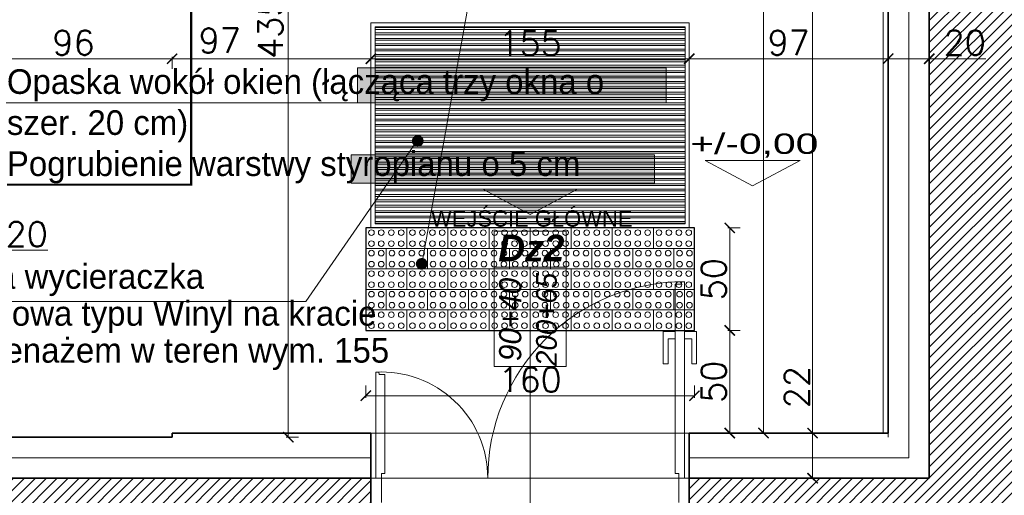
# Model space of a CAD drawing. Header units: millimetres. Extents: x -587 to 358276, y -26688 to 221215.
# Tile 172 of 256: x 10683 to 11163, y 10832 to 11064. Entities that reach past the tile are written whole.
import ezdxf
from ezdxf.lldxf.tags import DXFTag

# ---------------------------------------------------------------- set-up
doc = ezdxf.new("R2010")
doc.units = ezdxf.units.MM
doc.header["$MEASUREMENT"] = 0
for name, color, linetype, lineweight in [('A_istniejące ściany', 7, 'Continuous', 35), ('A_izolacja', 5, 'Continuous', 9), ('A_l.przerywana', 250, 'ICAD_ISO03W100', 9), ('A_okna wymieniane', 5, 'Continuous', 15), ('A_opisy', 166, 'Continuous', 15), ('l.widokowa', 140, 'Continuous', 15), ('l.wypełnien', 253, 'Continuous', 5), ('linia opisowa', 175, 'Continuous', 9), ('Nowe_820-G Rysunki Obrazki_Nr_pióra__1', 7, 'Continuous', 13), ('Nowe_820-G Rysunki Obrazki_Nr_pióra__23', 7, 'Continuous', 15), ('szraf1', 8, 'Continuous', 5), ('wymiarowanie', 176, 'Continuous', 9)]:
    doc.layers.add(name, color=color, linetype=linetype, lineweight=lineweight)
doc.layers.add('D-opis', color=104, linetype='Continuous')
doc.styles.add('ARIALL', font='GOTHIC.TTF', dxfattribs={"height": 40})
doc.styles.add('PROFILE', font='GOTHIC.TTF', dxfattribs={"width": 0.8})
doc.styles.add('ROMANS', font='romans')
doc.styles.add('styl2', font='simplex.shx')
doc.linetypes.add('BATTING', pattern='A,0.00254,-2.54,[134,ltypeshp.shx,S=2.54,R=0,X=-2.54,Y=0],-5.08,[134,ltypeshp.shx,S=2.54,R=180,X=2.54,Y=0],-2.54', length=10.16254)
tags = doc.linetypes.add('DASH', pattern=[15, 10, -5]).pattern_tags.tags
tags[6:7] = [DXFTag(74, 4), DXFTag(75, 0), DXFTag(340, '0'), DXFTag(46, 0.0), DXFTag(50, 0.0), DXFTag(44, 0.0), DXFTag(45, 0.0)]
tags[4:5] = [DXFTag(74, 4), DXFTag(75, 0), DXFTag(340, '0'), DXFTag(46, 0.0), DXFTag(50, 0.0), DXFTag(44, 0.0), DXFTag(45, 0.0)]
tags = doc.linetypes.add('ICAD_ISO03W100', pattern=[30, 12, -18]).pattern_tags.tags
tags[6:7] = [DXFTag(74, 4), DXFTag(75, 0), DXFTag(340, '0'), DXFTag(46, 1.0), DXFTag(50, 0.0), DXFTag(44, 0.0), DXFTag(45, 0.0)]
tags[4:5] = [DXFTag(74, 4), DXFTag(75, 0), DXFTag(340, '0'), DXFTag(46, 1.0), DXFTag(50, 0.0), DXFTag(44, 0.0), DXFTag(45, 0.0)]
doc.dimstyles.new('Skala 1-50', dxfattribs={"dimtxt": 12, "dimasz": 5, "dimexe": 1, "dimexo": 1, "dimgap": 1.5, "dimtad": 1, "dimdec": 1, "dimrnd": 0.5, "dimtxsty": 'styl2', "dimblk": 'ARCHTICK', "dimcen": 5, "dimadec": 0, "dimazin": 0, "dimtfac": 1, "dimtdec": 1, "dimtmove": 1, "dimatfit": 3, "dimldrblk": 'ARCHTICK', "dimfxl": 5, "dimfxlon": 1, "dimlwd": -1, "dimlwe": -1, "dimarcsym": 0})

# ---------------------------------------------------------------- blocks, each defined once
blk = doc.blocks.new('_ArchTick')
at = {"color": 0, "linetype": 'ByBlock', "const_width": 0.15}
blk.add_lwpolyline([(-0.5, -0.5), (0.5, 0.5)], dxfattribs=at)
blk = doc.blocks.new('*D3504')
at = {"layer": 'Defpoints', "color": 0}
for p in [(10661.65, 10951.49), (10641.65, 10865.39), (10661.65, 10865.39)]:
    blk.add_point(p, dxfattribs=at)
at = {"layer": 'wymiarowanie', "color": 0}
for p, q in [((10641.65, 10946.49), (10641.65, 10952.49)), ((10641.65, 10951.49), (10661.65, 10951.49)), ((10661.65, 10946.49), (10661.65, 10952.49)), ((10661.65, 10951.49), (10697.12, 10951.49))]:
    blk.add_line(p, q, dxfattribs=at)
at = {"layer": 'wymiarowanie', "color": 0, "xscale": 5, "yscale": 5, "zscale": 5, "rotation": 180}
blk.add_blockref('_ArchTick', (10641.65, 10951.49), dxfattribs=at)
at = {"layer": 'wymiarowanie', "color": 0, "xscale": 5, "yscale": 5, "zscale": 5}
blk.add_blockref('_ArchTick', (10661.65, 10951.49), dxfattribs=at)
at = {"layer": 'wymiarowanie', "color": 0, "insert": (10686.88, 10959.29), "char_height": 12, "attachment_point": 5, "style": 'styl2'}
blk.add_mtext('20', dxfattribs=at)
blk = doc.blocks.new('*D3574')
at = {"layer": 'Defpoints', "color": 0}
for p in [(10835.85, 11295.57), (10814.23, 10860.39), (10836.42, 10860.39)]:
    blk.add_point(p, dxfattribs=at)
at = {"layer": 'wymiarowanie', "color": 0}
for p, q in [((10819.23, 11295.57), (10813.23, 11295.57)), ((10814.23, 11295.57), (10814.23, 10860.39)), ((10819.23, 10860.39), (10813.23, 10860.39))]:
    blk.add_line(p, q, dxfattribs=at)
at = {"layer": 'wymiarowanie', "color": 0, "xscale": 5, "yscale": 5, "zscale": 5}
for p, rotation in [((10814.23, 11295.57), 90), ((10814.23, 10860.39), 270)]:
    blk.add_blockref('_ArchTick', p, dxfattribs=dict(at, rotation=rotation))
at = {"layer": 'wymiarowanie', "color": 0, "insert": (10805.57, 11060.13), "char_height": 12, "attachment_point": 5, "rotation": 90, "style": 'styl2'}
blk.add_mtext('435', dxfattribs=at)
blk = doc.blocks.new('*D3642')
at = {"layer": 'Defpoints', "color": 0}
for p in [(11142.72, 11380.57), (11069.48, 10862.39), (11091.82, 10862.39)]:
    blk.add_point(p, dxfattribs=at)
at = {"layer": 'wymiarowanie', "color": 0}
for p, q in [((11074.48, 11380.57), (11068.48, 11380.57)), ((11069.48, 11380.57), (11069.48, 10862.39)), ((11074.48, 10862.39), (11068.48, 10862.39))]:
    blk.add_line(p, q, dxfattribs=at)
at = {"layer": 'wymiarowanie', "color": 0, "xscale": 5, "yscale": 5, "zscale": 5}
for p, rotation in [((11069.48, 11380.57), 90), ((11069.48, 10862.39), -90.00000000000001)]:
    blk.add_blockref('_ArchTick', p, dxfattribs=dict(at, rotation=rotation))
at = {"layer": 'wymiarowanie', "color": 0, "insert": (11061.68, 11218.96), "char_height": 12, "attachment_point": 5, "rotation": 90, "style": 'styl2'}
blk.add_mtext('518', dxfattribs=at)
blk = doc.blocks.new('*D3643')
at = {"layer": 'Defpoints', "color": 0}
for p in [(11091.82, 10862.39), (11069.48, 10840.39), (11093.25, 10840.39)]:
    blk.add_point(p, dxfattribs=at)
at = {"layer": 'wymiarowanie', "color": 0}
for p, q in [((11069.48, 10862.39), (11069.48, 10894.98)), ((11074.48, 10862.39), (11068.48, 10862.39)), ((11069.48, 10862.39), (11069.48, 10840.39)), ((11074.48, 10840.39), (11068.48, 10840.39))]:
    blk.add_line(p, q, dxfattribs=at)
at = {"layer": 'wymiarowanie', "color": 0, "xscale": 5, "yscale": 5, "zscale": 5}
for p, rotation in [((11069.48, 10862.39), 90), ((11069.48, 10840.39), -90.00000000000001)]:
    blk.add_blockref('_ArchTick', p, dxfattribs=dict(at, rotation=rotation))
at = {"layer": 'wymiarowanie', "color": 0, "insert": (11061.83, 10884.77), "char_height": 12, "attachment_point": 5, "rotation": 90, "style": 'styl2'}
blk.add_mtext('22', dxfattribs=at)
blk = doc.blocks.new('*D3644')
at = {"layer": 'Defpoints', "color": 0}
for p in [(11045.59, 11400.57), (11091.82, 11400.57), (11091.82, 10862.39)]:
    blk.add_point(p, dxfattribs=at)
at = {"layer": 'wymiarowanie', "color": 0}
for p, q in [((11050.59, 11400.57), (11044.59, 11400.57)), ((11045.59, 10862.39), (11045.59, 11400.57)), ((11050.59, 10862.39), (11044.59, 10862.39))]:
    blk.add_line(p, q, dxfattribs=at)
at = {"layer": 'wymiarowanie', "color": 0, "xscale": 5, "yscale": 5, "zscale": 5}
for p, rotation in [((11045.59, 11400.57), 90), ((11045.59, 10862.39), -90.00000000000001)]:
    blk.add_blockref('_ArchTick', p, dxfattribs=dict(at, rotation=rotation))
at = {"layer": 'wymiarowanie', "color": 0, "insert": (11037.79, 11218.4), "char_height": 12, "attachment_point": 5, "rotation": 90, "style": 'styl2'}
blk.add_mtext('538', dxfattribs=at)
blk = doc.blocks.new('*D3652')
at = {"layer": 'Defpoints', "color": 0}
for p in [(10757.63, 11044.82), (10661.65, 10865.39), (10757.63, 10862.39)]:
    blk.add_point(p, dxfattribs=at)
at = {"layer": 'wymiarowanie', "color": 0}
for p, q in [((10661.65, 11039.82), (10661.65, 11045.82)), ((10661.65, 11044.82), (10757.63, 11044.82)), ((10757.63, 11039.82), (10757.63, 11045.82))]:
    blk.add_line(p, q, dxfattribs=at)
at = {"layer": 'wymiarowanie', "color": 0, "xscale": 5, "yscale": 5, "zscale": 5, "rotation": 180}
blk.add_blockref('_ArchTick', (10661.65, 11044.82), dxfattribs=at)
at = {"layer": 'wymiarowanie', "color": 0, "xscale": 5, "yscale": 5, "zscale": 5}
blk.add_blockref('_ArchTick', (10757.63, 11044.82), dxfattribs=at)
at = {"layer": 'wymiarowanie', "color": 0, "insert": (10709.64, 11052.62), "char_height": 12, "attachment_point": 5, "style": 'styl2'}
blk.add_mtext('96', dxfattribs=at)
blk = doc.blocks.new('*D3653')
at = {"layer": 'Defpoints', "color": 0}
for p in [(10854.47, 11044.82), (10757.63, 10862.39), (10854.47, 10862.39)]:
    blk.add_point(p, dxfattribs=at)
at = {"layer": 'wymiarowanie', "color": 0}
for p, q in [((10757.63, 11039.82), (10757.63, 11045.82)), ((10757.63, 11044.82), (10854.47, 11044.82)), ((10854.47, 11039.82), (10854.47, 11045.82))]:
    blk.add_line(p, q, dxfattribs=at)
at = {"layer": 'wymiarowanie', "color": 0, "xscale": 5, "yscale": 5, "zscale": 5, "rotation": 180}
blk.add_blockref('_ArchTick', (10757.63, 11044.82), dxfattribs=at)
at = {"layer": 'wymiarowanie', "color": 0, "xscale": 5, "yscale": 5, "zscale": 5}
blk.add_blockref('_ArchTick', (10854.47, 11044.82), dxfattribs=at)
at = {"layer": 'wymiarowanie', "color": 0, "insert": (10780.86, 11053.67), "char_height": 12, "attachment_point": 5, "style": 'styl2'}
blk.add_mtext('97', dxfattribs=at)
blk = doc.blocks.new('*D3654')
at = {"layer": 'Defpoints', "color": 0}
for p in [(11009.41, 11044.82), (10854.47, 10862.39), (11009.41, 10862.39)]:
    blk.add_point(p, dxfattribs=at)
at = {"layer": 'wymiarowanie', "color": 0}
for p, q in [((10854.47, 11039.82), (10854.47, 11045.82)), ((10854.47, 11044.82), (11009.41, 11044.82)), ((11009.41, 11039.82), (11009.41, 11045.82))]:
    blk.add_line(p, q, dxfattribs=at)
at = {"layer": 'wymiarowanie', "color": 0, "xscale": 5, "yscale": 5, "zscale": 5, "rotation": 180}
blk.add_blockref('_ArchTick', (10854.47, 11044.82), dxfattribs=at)
at = {"layer": 'wymiarowanie', "color": 0, "xscale": 5, "yscale": 5, "zscale": 5}
blk.add_blockref('_ArchTick', (11009.41, 11044.82), dxfattribs=at)
at = {"layer": 'wymiarowanie', "color": 0, "insert": (10931.94, 11052.47), "char_height": 12, "attachment_point": 5, "style": 'styl2'}
blk.add_mtext('155', dxfattribs=at)
blk = doc.blocks.new('*D3655')
at = {"layer": 'Defpoints', "color": 0}
for p in [(11106.25, 11044.82), (11009.41, 10862.39), (11106.25, 10862.39)]:
    blk.add_point(p, dxfattribs=at)
at = {"layer": 'wymiarowanie', "color": 0}
for p, q in [((11009.41, 11039.82), (11009.41, 11045.82)), ((11009.41, 11044.82), (11106.25, 11044.82)), ((11106.25, 11039.82), (11106.25, 11045.82))]:
    blk.add_line(p, q, dxfattribs=at)
at = {"layer": 'wymiarowanie', "color": 0, "xscale": 5, "yscale": 5, "zscale": 5, "rotation": 180}
blk.add_blockref('_ArchTick', (11009.41, 11044.82), dxfattribs=at)
at = {"layer": 'wymiarowanie', "color": 0, "xscale": 5, "yscale": 5, "zscale": 5}
blk.add_blockref('_ArchTick', (11106.25, 11044.82), dxfattribs=at)
at = {"layer": 'wymiarowanie', "color": 0, "insert": (11057.83, 11052.62), "char_height": 12, "attachment_point": 5, "style": 'styl2'}
blk.add_mtext('97', dxfattribs=at)
blk = doc.blocks.new('*D3656')
at = {"layer": 'Defpoints', "color": 0}
for p in [(11126.25, 11044.82), (11126.25, 11026.96), (11106.25, 10862.39)]:
    blk.add_point(p, dxfattribs=at)
at = {"layer": 'wymiarowanie', "color": 0}
for p, q in [((11106.25, 11039.82), (11106.25, 11045.82)), ((11106.25, 11044.82), (11126.25, 11044.82)), ((11126.25, 11039.82), (11126.25, 11045.82)), ((11126.25, 11044.82), (11153.78, 11044.82))]:
    blk.add_line(p, q, dxfattribs=at)
at = {"layer": 'wymiarowanie', "color": 0, "xscale": 5, "yscale": 5, "zscale": 5, "rotation": 180}
blk.add_blockref('_ArchTick', (11106.25, 11044.82), dxfattribs=at)
at = {"layer": 'wymiarowanie', "color": 0, "xscale": 5, "yscale": 5, "zscale": 5}
blk.add_blockref('_ArchTick', (11126.25, 11044.82), dxfattribs=at)
at = {"layer": 'wymiarowanie', "color": 0, "insert": (11143.54, 11052.62), "char_height": 12, "attachment_point": 5, "style": 'styl2'}
blk.add_mtext('20', dxfattribs=at)
blk = doc.blocks.new('kostka integracyjna')
at = {"layer": 'l.wypełnien', "color": 252}
blk.add_lwpolyline([(337945.36, 214964.05), (337965.36, 214964.05), (337965.36, 214974.05), (337945.36, 214974.05), (337945.36, 214964.05)], dxfattribs=at)
for centre in [(337948.11, 214971.73), (337952.91, 214971.73), (337957.81, 214971.73), (337962.6, 214971.73), (337948.11, 214966.36), (337952.91, 214966.36), (337957.81, 214966.36), (337962.6, 214966.36)]:
    blk.add_circle(centre, 1.38, dxfattribs=at)
blk = doc.blocks.new('*D4962')
at = {"layer": 'Defpoints', "color": 0}
for p in [(11047.88, 10962.39), (11029.13, 10912.39), (11047.88, 10912.39)]:
    blk.add_point(p, dxfattribs=at)
at = {"layer": 'wymiarowanie', "color": 0}
for p, q in [((11034.13, 10962.39), (11028.13, 10962.39)), ((11029.13, 10962.39), (11029.13, 10912.39)), ((11034.13, 10912.39), (11028.13, 10912.39))]:
    blk.add_line(p, q, dxfattribs=at)
at = {"layer": 'wymiarowanie', "color": 0, "xscale": 5, "yscale": 5, "zscale": 5}
for p, rotation in [((11029.13, 10962.39), 90), ((11029.13, 10912.39), -90.00000000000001)]:
    blk.add_blockref('_ArchTick', p, dxfattribs=dict(at, rotation=rotation))
at = {"layer": 'wymiarowanie', "color": 0, "insert": (11021.33, 10937.39), "char_height": 12, "attachment_point": 5, "rotation": 90, "style": 'styl2'}
blk.add_mtext('50', dxfattribs=at)
blk = doc.blocks.new('*D4963')
at = {"layer": 'Defpoints', "color": 0}
for p in [(11047.88, 10912.39), (11029.13, 10862.39), (11045.96, 10862.39)]:
    blk.add_point(p, dxfattribs=at)
at = {"layer": 'wymiarowanie', "color": 0}
for p, q in [((11034.13, 10912.39), (11028.13, 10912.39)), ((11029.13, 10912.39), (11029.13, 10862.39)), ((11034.13, 10862.39), (11028.13, 10862.39))]:
    blk.add_line(p, q, dxfattribs=at)
at = {"layer": 'wymiarowanie', "color": 0, "xscale": 5, "yscale": 5, "zscale": 5}
for p, rotation in [((11029.13, 10912.39), 90), ((11029.13, 10862.39), -90.00000000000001)]:
    blk.add_blockref('_ArchTick', p, dxfattribs=dict(at, rotation=rotation))
at = {"layer": 'wymiarowanie', "color": 0, "insert": (11021.33, 10887.39), "char_height": 12, "attachment_point": 5, "rotation": 90, "style": 'styl2'}
blk.add_mtext('50', dxfattribs=at)
blk = doc.blocks.new('*D4964')
at = {"layer": 'Defpoints', "color": 0}
for p in [(10851.94, 10912.39), (11011.94, 10912.39), (11011.94, 10880.6)]:
    blk.add_point(p, dxfattribs=at)
at = {"layer": 'wymiarowanie', "color": 0}
for p, q in [((10851.94, 10885.6), (10851.94, 10879.6)), ((11011.94, 10885.6), (11011.94, 10879.6)), ((10851.94, 10880.6), (11011.94, 10880.6))]:
    blk.add_line(p, q, dxfattribs=at)
at = {"layer": 'wymiarowanie', "color": 0, "xscale": 5, "yscale": 5, "zscale": 5, "rotation": 180}
blk.add_blockref('_ArchTick', (10851.94, 10880.6), dxfattribs=at)
at = {"layer": 'wymiarowanie', "color": 0, "xscale": 5, "yscale": 5, "zscale": 5}
blk.add_blockref('_ArchTick', (11011.94, 10880.6), dxfattribs=at)
at = {"layer": 'wymiarowanie', "color": 0, "insert": (10931.94, 10888.4), "char_height": 12, "attachment_point": 5, "style": 'styl2'}
blk.add_mtext('160', dxfattribs=at)

msp = doc.modelspace()

# ---------------------------------------------------------------- hatches: boundary and pattern name
at = {"layer": 'l.wypełnien'}
h = msp.add_hatch(dxfattribs=at)
h.set_pattern_fill('ANSI31', color=256, scale=30, style=0)
h.set_pattern_definition([(45, (0, 6.0705), (-2.6516504, 2.6516504), [])])
h.paths.add_polyline_path([(11009.41, 10814.15), (11009.41, 10798.06), (11103.57, 10798.06), (11103.57, 10822.61), (11178.57, 10822.61), (11178.57, 10798.06), (11191.45, 10798.06), (11191.45, 10840.39), (11169.43, 10840.39), (11169.43, 11140.39), (11169.43, 11337.39), (11249.87, 11337.39), (11249.87, 11352.63), (11249.87, 11364.48), (11249.87, 11380.57), (11169.43, 11380.57), (11126.25, 11380.57), (11126.25, 11140.39), (11126.25, 10840.39), (11009.41, 10840.39), (11009.41, 10826)])
h.paths.add_polyline_path([(11404.81, 11380.57), (11404.81, 11337.39), (11602.93, 11337.39), (11602.93, 11380.57)])
h.paths.add_polyline_path([(10316.23, 10798.06), (10406.43, 10798.06), (10425.43, 10798.06), (10444.43, 10798.06), (10463.43, 10798.06), (10488.71, 10798.06), (10488.71, 10814.15), (10488.71, 10826), (10488.71, 10840.39), (10316.23, 10840.39)])
h.paths.add_polyline_path([(10717.86, 10798.06), (10854.47, 10798.06), (10854.47, 10840.39), (10717.86, 10840.39)])
h.paths.add_polyline_path([(10643.65, 10840.39), (10643.65, 10826), (10643.65, 10814.15), (10643.65, 10798.06), (10717.86, 10798.06), (10717.86, 10840.39)])
h.paths.add_polyline_path([(11757.87, 11380.57), (11757.87, 11337.39), (11799.42, 11337.39), (11799.42, 11380.57)])
h.paths.add_polyline_path([(10280.43, 10840.39), (10280.43, 10798.06), (10316.23, 10798.06), (10316.23, 10840.39)])
at = {"layer": 'linia opisowa', "ltscale": 0.3}
for color, points in [(256, [(10880.13, 11004.74, 1), (10874.36, 11004.74, 1)]), (5, [(10882.07, 10944.86, 1), (10876.3, 10944.86, 1)])]:
    msp.add_hatch(color=color, dxfattribs=at).paths.add_polyline_path(points)
at = {"layer": 'szraf1'}
h = msp.add_hatch(dxfattribs=at)
h.set_pattern_fill('ANSI32', color=256, scale=7, angle=135, style=0)
h.paths.add_polyline_path([(10856.47, 11060.39), (11007.41, 11060.39), (11007.41, 10964.39), (10856.47, 10964.39)])
at = {"layer": 'wymiarowanie', "true_color": 0xffffff}
for points in [[(10847.9, 11040.31), (10998.26, 11040.31), (10998.26, 11023.34), (10847.9, 11023.34)], [(10844.79, 10997.94), (10992.49, 10997.94), (10992.49, 10984.2), (10844.79, 10984.2)]]:
    msp.add_hatch(color=7, dxfattribs=at).paths.add_polyline_path(points)
at = {"layer": 'wymiarowanie'}
msp.add_hatch(color=1, dxfattribs=at).paths.add_polyline_path([(10931.94, 10968.87), (10955.01, 10981.28), (10908.88, 10981.28)])

# ---------------------------------------------------------------- linework, layer by layer
at = {"layer": 'A_istniejące ściany', "color": 7}
for points in [[(11126.25, 11140.39), (11126.25, 10840.39)], [(10854.47, 10840.39), (10643.65, 10840.39)], [(10854.47, 10798.06), (10854.47, 10840.39)], [(11126.25, 10840.39), (11009.41, 10840.39)], [(11009.41, 10840.39), (11009.41, 10798.06)], [(11009.41, 10840.39), (11009.41, 10826)]]:
    msp.add_lwpolyline(points, dxfattribs=at)
at = {"layer": 'A_izolacja', "lineweight": 35}
for p, q in [((10757.63, 10862.39), (10757.63, 10860.39)), ((10854.47, 10840.39), (10854.47, 10862.39)), ((11009.41, 10840.39), (11009.41, 10862.39))]:
    msp.add_line(p, q, dxfattribs=at)
at = {"layer": 'A_izolacja', "linetype": 'BATTING'}
for points in [[(11116.25, 11140.39), (11116.25, 10850.39), (11009.41, 10850.39)], [(10854.47, 10850.39), (10641.65, 10850.39)]]:
    msp.add_lwpolyline(points, dxfattribs=at)
at = {"layer": 'A_izolacja', "lineweight": 35}
for points in [[(11106.25, 11140.39), (11106.25, 10862.39), (11009.41, 10862.39)], [(10854.47, 10862.39), (10757.63, 10862.39)], [(11009.41, 10862.39), (11106.25, 10862.39)], [(10757.63, 10860.39), (10661.65, 10860.39)]]:
    msp.add_lwpolyline(points, dxfattribs=at)
at = {"layer": 'A_l.przerywana', "color": 7, "ltscale": 0.3}
msp.add_lwpolyline([(10854.47, 10840.39), (11009.41, 10840.39)], dxfattribs=at)
at = {"layer": 'A_okna wymieniane', "lineweight": 9}
for points in [[(11004.33, 10840.39), (11007.12, 10840.39), (11007.12, 10936.16), (11005.61, 10936.15), (11005.43, 10935), (11002.59, 10935), (11002.59, 10842.69), (11004.33, 10842.69), (11004.33, 10840.39)], [(10859.55, 10840.39), (10856.77, 10840.39), (10856.77, 10892.12), (10858.27, 10892.1), (10858.45, 10890.95), (10861.29, 10890.95), (10861.29, 10842.69), (10859.55, 10842.69), (10859.55, 10840.39)]]:
    msp.add_lwpolyline(points, dxfattribs=at)
at = {"layer": 'A_okna wymieniane'}
for points in [[(11002.59, 10911.85), (10996.79, 10911.85), (10996.79, 10896.19), (10999.11, 10896.19), (10999.11, 10908.37), (11002.59, 10908.37)], [(11007.12, 10911.85), (11012.92, 10911.85), (11012.92, 10896.19), (11010.6, 10896.19), (11010.6, 10908.37), (11007.12, 10908.37)]]:
    msp.add_lwpolyline(points, dxfattribs=at)
at = {"layer": 'A_okna wymieniane', "linetype": 'Continuous', "lineweight": 15}
for points in [[(10859.55, 10840.39), (10854.47, 10840.39)], [(10859.55, 10828.54), (10859.55, 10840.39)], [(11009.41, 10840.39), (11004.33, 10840.39)], [(11004.33, 10840.39), (11004.33, 10828.54)], [(10859.55, 10835.31), (10859.55, 10832.77)]]:
    msp.add_lwpolyline(points, dxfattribs=at)
at = {"layer": 'A_okna wymieniane', "linetype": 'ICAD_ISO03W100', "lineweight": 13, "ltscale": 0.3}
msp.add_arc((11007.12, 10840.39), 95.77, 89.9469, 179.9997, dxfattribs=at)
at = {"layer": 'A_okna wymieniane', "linetype": 'ICAD_ISO03W100', "ltscale": 0.3}
msp.add_arc((10859.55, 10840.39), 51.8, 0.0007, 93.0821, dxfattribs=at)
at = {"layer": 'A_opisy', "lineweight": 0}
msp.add_line((10822.69, 10926.49), (10877.11, 11005.07), dxfattribs=at)
at = {"layer": 'A_opisy'}
msp.add_line((10931.94, 10894.78), (10931.94, 10790.52), dxfattribs=at)
at = {"layer": 'A_opisy', "ltscale": 0.3}
for points in [[(10949.47, 10960.75), (10949.47, 10943.22), (10914.41, 10943.22), (10914.41, 10960.75)], [(10914.41, 10894.78), (10914.41, 10943.22), (10931.94, 10943.22), (10931.94, 10894.78)], [(10931.94, 10894.78), (10931.94, 10943.22), (10949.47, 10943.22), (10949.47, 10894.78)]]:
    msp.add_lwpolyline(points, close=True, dxfattribs=at)
at = {"layer": 'A_opisy', "lineweight": 0}
msp.add_lwpolyline([(10822.69, 10926.49), (10591.52, 10926.49), (10822.69, 10926.49)], dxfattribs=at)
at = {"layer": 'D-opis', "color": 1, "linetype": 'DASH', "ltscale": 2.5}
msp.add_line((10316.23, 10983.42), (10766.95, 10983.42), dxfattribs=at)
at = {"layer": 'l.widokowa', "color": 5}
msp.add_lwpolyline([(9946.69, 11397.27), (8864.69, 11397.27), (8864.69, 9723.15), (11904.83, 9723.15), (11904.83, 11403.07), (11103.75, 11403.07), (11103.75, 10862.39)], dxfattribs=at)
at = {"layer": 'l.widokowa', "color": 7}
for points in [[(10854.47, 11062.39), (11009.41, 11062.39), (11009.41, 10962.39), (10854.47, 10962.39)], [(10856.47, 11060.39), (11007.41, 11060.39), (11007.41, 10964.39), (10856.47, 10964.39)]]:
    msp.add_lwpolyline(points, close=True, dxfattribs=at)
at = {"layer": 'l.widokowa', "color": 5, "lineweight": 30}
msp.add_lwpolyline([(10851.94, 10912.39), (11011.94, 10912.39), (11011.94, 10962.39), (10851.94, 10962.39)], close=True, dxfattribs=at)
at = {"layer": 'l.wypełnien', "color": 252}
for points in [[(10861.94, 10952.39), (10851.94, 10952.39), (10851.94, 10942.39)], [(11011.94, 10952.39), (11001.94, 10952.39), (11001.94, 10942.39)], [(10851.94, 10942.39), (10861.94, 10942.39)], [(11001.94, 10942.39), (11011.94, 10942.39)], [(10861.94, 10932.39), (10851.94, 10932.39), (10851.94, 10922.39)], [(10851.94, 10922.39), (10861.94, 10922.39)]]:
    msp.add_lwpolyline(points, dxfattribs=at)
for centre in [(10854.7, 10950.08), (10859.49, 10950.08), (11004.7, 10950.08), (11009.49, 10950.08), (10854.7, 10944.7), (10859.49, 10944.7), (11004.7, 10944.7), (11009.49, 10944.7), (10854.7, 10930.08), (10859.49, 10930.08), (11004.7, 10930.08), (11009.49, 10930.08), (10854.7, 10924.7), (10859.49, 10924.7), (11004.7, 10924.7), (11009.49, 10924.7)]:
    msp.add_circle(centre, 1.38, dxfattribs=at)
at = {"layer": 'Nowe_820-G Rysunki Obrazki_Nr_pióra__1', "color": 7, "linetype": 'Continuous', "lineweight": 13}
msp.add_lwpolyline([(10854.47, 10840.39), (10854.47, 10826)], dxfattribs=at)
at = {"layer": 'Nowe_820-G Rysunki Obrazki_Nr_pióra__23', "color": 7, "linetype": 'Continuous', "lineweight": 15}
msp.add_lwpolyline([(11004.33, 10832.77), (11004.33, 10835.31)], dxfattribs=at)
at = {"layer": 'wymiarowanie'}
for p, q in [((10879.19, 10944.7), (10921.94, 11182.63)), ((10996.44, 11023.34), (10654.04, 11023.34)), ((10854.47, 10862.39), (11009.41, 10862.39)), ((11106.25, 10862.39), (11106.25, 10860.39))]:
    msp.add_line(p, q, dxfattribs=at)
at = {"layer": 'wymiarowanie', "color": 1, "linetype": 'DASH', "ltscale": 2.5, "const_width": 1}
msp.add_lwpolyline([(10316.23, 10983.42), (10766.95, 10983.42), (10766.95, 11584.8)], dxfattribs=at)
at = {"layer": 'wymiarowanie', "color": 7, "true_color": 0xffffff}
for points in [[(10847.9, 11040.31), (10998.26, 11040.31), (10998.26, 11023.34), (10847.9, 11023.34)], [(10844.79, 10997.94), (10992.49, 10997.94), (10992.49, 10984.2), (10844.79, 10984.2)]]:
    msp.add_lwpolyline(points, close=True, dxfattribs=at)
at = {"layer": 'wymiarowanie', "linetype": 'ByBlock'}
msp.add_lwpolyline([(11040.27, 10982.82), (11063.34, 10995.23), (11017.2, 10995.23)], close=True, dxfattribs=at)
at = {"layer": 'wymiarowanie', "color": 1, "linetype": 'ByBlock'}
msp.add_lwpolyline([(10931.94, 10968.87), (10955.01, 10981.28), (10908.88, 10981.28)], close=True, dxfattribs=at)

# ---------------------------------------------------------------- block references
at = {"layer": 'wymiarowanie'}
for p in [(-327093.42, -204011.65), (-327073.42, -204011.65), (-327053.42, -204011.65), (-327033.42, -204011.65), (-327013.42, -204011.65), (-326993.42, -204011.65), (-326973.42, -204011.65), (-326953.42, -204011.65), (-327083.42, -204021.65), (-327063.42, -204021.65), (-327043.42, -204021.65), (-327023.42, -204021.65), (-327003.42, -204021.65), (-326983.42, -204021.65), (-326963.42, -204021.65), (-327093.42, -204031.65), (-327073.42, -204031.65), (-327053.42, -204031.65), (-327033.42, -204031.65), (-327013.42, -204031.65), (-326993.42, -204031.65), (-326973.42, -204031.65), (-326953.42, -204031.65), (-327083.42, -204041.65), (-327063.42, -204041.65), (-327043.42, -204041.65), (-327023.42, -204041.65), (-327003.42, -204041.65), (-326983.42, -204041.65), (-326963.42, -204041.65), (-327093.42, -204051.65), (-327073.42, -204051.65), (-327053.42, -204051.65), (-327033.42, -204051.65), (-327013.42, -204051.65), (-326993.42, -204051.65), (-326973.42, -204051.65), (-326953.42, -204051.65)]:
    msp.add_blockref('kostka integracyjna', p, dxfattribs=at)

# ---------------------------------------------------------------- texts
at = {"layer": 'A_opisy', "ltscale": 0.3, "width": 109.7533, "attachment_point": 1, "style": 'ARIALL'}
for s, insert, char_height, rotation in [('{\\fArial|b1|i1|c238|p34;Dz2}', (10916.43, 10959.01), 12.96, 0), ('\\pxqc;{\\fCentury Gothic|b0|i1|c238|p34;90+40\\P\\H0.933333x;200+65}', (10916.85, 10862.88), 10.8, 90)]:
    msp.add_mtext(s, dxfattribs=dict(at, insert=insert, char_height=char_height, rotation=rotation))
at = {"layer": 'A_opisy', "insert": (10598.48, 10944.72), "char_height": 12, "width": 272.7274, "attachment_point": 1}
msp.add_mtext('\\pxsm0.9,ql;{\\fCentury Gothic|b0|i0|c0|p34;Systemowa wycieraczka odwodnieniowa typu Winyl na kracie Wema z drenażem w teren wym. 155 x100cm}', dxfattribs=at)
at = {"layer": 'wymiarowanie', "style": 'PROFILE', "width": 1.5}
msp.add_text('+/-0,00', height=9.904, dxfattribs=at).set_placement((11009.88, 10998.45))
at = {"layer": 'wymiarowanie', "color": 6, "linetype": 'Continuous', "insert": (11004.87, 11039.69), "char_height": 12, "width": 327.6277, "attachment_point": 3, "style": 'ROMANS'}
msp.add_mtext('\\pxql;{\\fCentury Gothic|b0|i0|c238|p0;\\C256;Opaska wokół okien (łącząca trzy okna o szer. 20 cm)\\PPogrubienie warstwy styropianu o 5 cm }', dxfattribs=at)
at = {"layer": 'wymiarowanie', "color": 1, "insert": (10883.72, 10970.97), "char_height": 8, "width": 130.0344, "attachment_point": 1}
msp.add_mtext('{\\fCentury Gothic|b0|i0|c238|p0;WEJŚCIE GŁÓWNE}', dxfattribs=at)

# ---------------------------------------------------------------- dimensions: what is measured, and where the dimension line sits
at = {"layer": 'wymiarowanie'}
for base, p1, p2, picture, middle in [((11045.59, 11400.57), (11091.82, 10862.39), (11091.82, 11400.57), '*D3644', (11045.59, 11218.4)), ((11069.48, 10862.39), (11142.72, 11380.57), (11091.82, 10862.39), '*D3642', (11069.48, 11218.96)), ((10814.23, 10860.39), (10835.85, 11295.57), (10836.42, 10860.39), '*D3574', (10813.37, 11060.13)), ((11069.48, 10840.39), (11091.82, 10862.39), (11093.25, 10840.39), '*D3643', (11069.48, 10884.77))]:
    dim = msp.add_linear_dim(base=base, p1=p1, p2=p2, angle=90, dimstyle='Skala 1-50', dxfattribs=at)
    dim.commit()
    dim.dimension.update_dxf_attribs({"geometry": picture, "text_midpoint": middle, "dimtype": 160})
for base, p1, p2, picture, middle in [((10757.63, 11044.82), (10661.65, 10865.39), (10757.63, 10862.39), '*D3652', (10709.64, 11052.62)), ((11009.41, 11044.82), (10854.47, 10862.39), (11009.41, 10862.39), '*D3654', (10931.94, 11052.47)), ((11106.25, 11044.82), (11009.41, 10862.39), (11106.25, 10862.39), '*D3655', (11057.83, 11052.62)), ((11011.94, 10880.6), (10851.94, 10912.39), (11011.94, 10912.39), '*D4964', (10931.94, 10888.4))]:
    dim = msp.add_linear_dim(base=base, p1=p1, p2=p2, dimstyle='Skala 1-50', dxfattribs=at)
    dim.commit()
    dim.dimension.update_dxf_attribs({"geometry": picture, "text_midpoint": middle})
for base, p1, p2, picture, middle in [((10854.47, 11044.82), (10757.63, 10862.39), (10854.47, 10862.39), '*D3653', (10780.86, 11045.87)), ((11126.25, 11044.82), (11106.25, 10862.39), (11126.25, 11026.96), '*D3656', (11143.54, 11045.22))]:
    dim = msp.add_linear_dim(base=base, p1=p1, p2=p2, dimstyle='Skala 1-50', dxfattribs=at)
    dim.commit()
    dim.dimension.update_dxf_attribs({"geometry": picture, "text_midpoint": middle, "dimtype": 160})
at = {"layer": 'wymiarowanie', "color": 5}
dim = msp.add_linear_dim(base=(10661.65, 10951.49), p1=(10641.65, 10865.39), p2=(10661.65, 10865.39), dimstyle='Skala 1-50', dxfattribs=at)
dim.commit()
dim.dimension.update_dxf_attribs({"geometry": '*D3504', "text_midpoint": (10686.88, 10951.49), "dimtype": 160})
at = {"layer": 'wymiarowanie'}
for base, p1, p2, picture, middle in [((11029.13, 10912.39), (11047.88, 10962.39), (11047.88, 10912.39), '*D4962', (11021.33, 10937.39)), ((11029.13, 10862.39), (11047.88, 10912.39), (11045.96, 10862.39), '*D4963', (11021.33, 10887.39))]:
    dim = msp.add_linear_dim(base=base, p1=p1, p2=p2, angle=90, dimstyle='Skala 1-50', dxfattribs=at)
    dim.commit()
    dim.dimension.update_dxf_attribs({"geometry": picture, "text_midpoint": middle})

doc.saveas('drawing.dxf')
